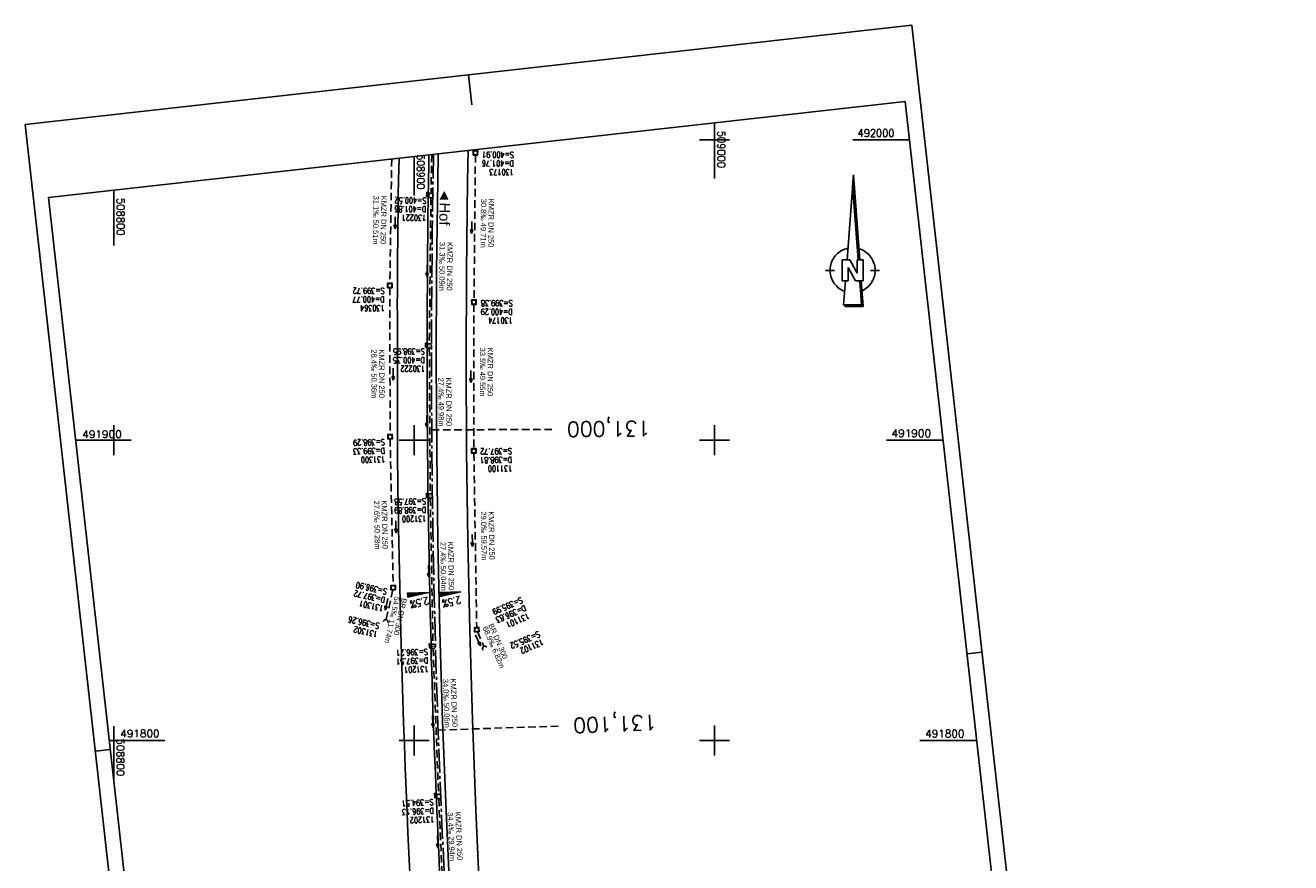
# Model space of a CAD drawing. Extents: x 508770 to 509192, y 490877 to 492038.
# Tile 6 of 6: x 508770 to 509192, y 491759 to 492038. Entities that reach past the tile are written whole.
import ezdxf
from ezdxf.enums import TextEntityAlignment as Align

# ---------------------------------------------------------------- set-up
doc = ezdxf.new("R2010")
doc.units = 0
doc.header["$LTSCALE"] = 10
doc.header["$MEASUREMENT"] = 0
for name, pattern in [('ACHSE', [5.5, 4, -0.5, 0.5, -0.5]), ('LT00', [0]), ('LT17', [0.15, 0.1, -0.05]), ('STRICHLINIE2', [0.375, 0.25, -0.125])]:
    doc.linetypes.add(name, pattern=pattern)
doc.layers.get('0').update_dxf_attribs({"linetype": 'LT00'})
for name, color, linetype in [('-BESCH', 7, 'STRICHLINIE2'), ('-BKAN003', 140, 'LT00'), ('-BSCH003', 5, 'LT00'), ('-Halt-Pfeil', 4, 'LT00'), ('-RICHTUNG-NAME', 250, 'Continuous'), ('1401', 7, 'Continuous'), ('A-TEXT-KILOMETER', 30, 'LT17'), ('AX-020', 250, 'ACHSE'), ('QUER_OST', 11, 'LT00'), ('QUER_WEST', 11, 'LT00'), ('RAHMEN', 250, 'Continuous'), ('V_BFBR_BAB', 250, 'LT00'), ('V_KA_MULD', 182, 'LT00'), ('V_KA_PRUF', 182, 'LT00'), ('V_RASTER', 250, 'LT00'), ('V_SINKK', 182, 'LT00'), ('V_UK_DURCH', 182, 'LT00')]:
    doc.layers.add(name, color=color, linetype=linetype)
doc.styles.add('Arial', font='ARIAL.TTF')
doc.styles.add('Haltungsbeschriftung', font='ARIAL.TTF', dxfattribs={"width": 0.75})
doc.styles.add('Kilometrierung', font='romans.shx')
doc.styles.add('ROMANS', font='romans.shx', dxfattribs={"width": 0.8})
doc.styles.add('schachtbeschriftung', font='romans.shx', dxfattribs={"width": 0.75, "height": 0.2})
doc.styles.get("Standard").update_dxf_attribs({"font": 'romans.shx', "width": 0.8})

# ---------------------------------------------------------------- blocks, each defined once
blk = doc.blocks.new('SYMB1401')
at = {"color": 0, "linetype": 'ByBlock'}
for p, q in [((-0.397083, 0.691572), (0.022917, 6.361572)), ((0.392917, 0.691572), (-0.007083, 5.958572)), ((0.402917, 0.691572), (-0.002083, 6.025572)), ((0.412917, 0.691572), (0.002917, 6.092572)), ((0.422917, 0.691572), (0.007917, 6.159572)), ((0.432917, 0.691572), (0.012917, 6.226572)), ((0.442917, 0.691572), (0.017917, 6.293572)), ((0.022917, 6.361572), (0.452917, 0.691572)), ((0.352917, 0.691572), (-0.027083, 5.691572)), ((0.362917, 0.691572), (-0.022083, 5.758572)), ((0.372917, 0.691572), (-0.017083, 5.825572)), ((0.382917, 0.691572), (-0.012083, 5.892572)), ((-0.727083, -0.708428), (-0.727083, 0.691572)), ((-0.727083, 0.691572), (-0.217083, 0.691572)), ((0.162917, -0.708428), (-0.327083, 0.181572)), ((-0.327083, 0.181572), (-0.327083, -0.708428)), ((0.272917, -0.198428), (-0.217083, 0.691572)), ((0.272917, -0.198428), (0.272917, 0.691572)), ((0.672917, 0.691572), (0.272917, 0.691572)), ((0.672917, 0.691572), (0.672917, -0.708428)), ((-1.827083, -0.008428), (-1.227083, -0.008428)), ((-0.327083, -0.708428), (-0.727083, -0.708428)), ((-0.507083, -0.708428), (-0.627083, -2.308428)), ((0.672917, -0.708428), (0.162917, -0.708428)), ((0.572917, -2.308428), (0.452917, -0.708428)), ((0.582916, -2.318428), (0.462917, -0.708428)), ((0.682917, -2.408428), (0.552917, -0.708428)), ((1.172916, -0.008428), (1.772917, -0.008428)), ((-0.627083, -2.308428), (0.572917, -2.308428)), ((-0.617083, -2.318428), (0.582916, -2.318428))]:
    blk.add_line(p, q, dxfattribs=at)
for points in [[(-1.526069, -0.059916), (-1.526094, 0.050035), (-1.518071, 0.159693), (-1.502041, 0.268469), (-1.47809, 0.37578), (-1.446348, 0.481049), (-1.406984, 0.583712), (-1.360209, 0.683217), (-1.306276, 0.779032), (-1.245473, 0.87064), (-1.178126, 0.957552), (-1.104597, 1.0393), (-1.025281, 1.115445), (-0.940603, 1.185579), (-0.851018, 1.249326), (-0.757006, 1.306344), (-0.659072, 1.356326), (-0.557742, 1.399004), (-0.45356, 1.434149), (-0.347084, 1.461573)], [(0.392916, 1.431572), (0.497466, 1.396917), (0.599189, 1.354678), (0.697537, 1.305084), (0.791977, 1.248403), (0.882001, 1.184941), (0.967121, 1.11504), (1.04688, 1.039078), (1.120846, 0.957464), (1.18862, 0.87064), (1.249835, 0.779074), (1.304163, 0.68326), (1.351308, 0.583716), (1.391017, 0.480979), (1.423076, 0.375604), (1.44731, 0.268159), (1.463591, 0.159225), (1.471828, 0.049389), (1.471979, -0.060755)], [(-0.557083, -1.408428), (-0.658433, -1.365798), (-0.75639, -1.315862), (-0.850428, -1.258889), (-0.940044, -1.195184), (-1.024754, -1.125089), (-1.104106, -1.048981), (-1.177673, -0.967268), (-1.245061, -0.880388), (-1.305907, -0.788808), (-1.359886, -0.693019), (-1.406707, -0.593536), (-1.446119, -0.490891), (-1.477911, -0.385637), (-1.501912, -0.278338), (-1.517993, -0.169569), (-1.526069, -0.059916)], [(-0.607083, -2.328428), (0.592916, -2.328428), (0.472917, -0.708428)], [(-0.597083, -2.338428), (0.602917, -2.338428), (0.482917, -0.708428)], [(-0.587083, -2.348428), (0.612917, -2.348428), (0.492917, -0.708428)], [(-0.577083, -2.358428), (0.622917, -2.358428), (0.502917, -0.708428)], [(-0.567083, -2.368428), (0.632917, -2.368428), (0.512917, -0.708428)], [(-0.557083, -2.378428), (0.642917, -2.378428), (0.522917, -0.708428)], [(-0.547083, -2.388428), (0.652917, -2.388428), (0.532917, -0.708428)], [(-0.537083, -2.398428), (0.662917, -2.398428), (0.542917, -0.708428)], [(-0.532084, -2.403428), (0.672917, -2.403428), (0.547917, -0.708428)], [(1.471979, -0.060755), (1.464042, -0.170612), (1.44806, -0.279591), (1.42412, -0.387102), (1.39235, -0.492564), (1.352922, -0.59541), (1.30605, -0.695083), (1.251985, -0.791045), (1.19102, -0.882778), (1.123485, -0.969787), (1.049743, -1.051603), (0.970192, -1.127784), (0.885263, -1.197918), (0.795414, -1.261626), (0.701129, -1.318565), (0.602918, -1.368428)], [(-0.627083, -2.308428), (-0.527083, -2.408428), (0.682917, -2.408428)]]:
    blk.add_lwpolyline(points, dxfattribs=at)
blk = doc.blocks.new('SYMB1107')
at = {"color": 0, "linetype": 'ByBlock'}
for points in [[(-0.2, 0), (-0.196157, 0.039018), (-0.184776, 0.076537), (-0.166294, 0.111114), (-0.141421, 0.141421), (-0.111114, 0.166294), (-0.076537, 0.184776), (-0.039018, 0.196157), (0, 0.2)], [(0, 0.2), (0.039018, 0.196157), (0.076537, 0.184776), (0.111114, 0.166294), (0.141421, 0.141421), (0.166294, 0.111114), (0.184776, 0.076537), (0.196157, 0.039018), (0.2, 0)]]:
    blk.add_lwpolyline(points, dxfattribs=at)
blk = doc.blocks.new('SYMB0003')
at = {"color": 0, "linetype": 'ByBlock'}
for p, q in [((-0.015712, 0), (0.010166, 0.012015)), ((0, -0.021257), (-0.015712, 0)), ((0.010166, 0.012015), (0, -0.021257))]:
    blk.add_line(p, q, dxfattribs=at)
for points in [[(-0.031395, 0.499013), (-0.093691, 0.491144), (-0.154509, 0.475528), (-0.21289, 0.452414), (-0.267913, 0.422164), (-0.318712, 0.385257), (-0.364484, 0.342274), (-0.404509, 0.293893), (-0.438154, 0.240877), (-0.464888, 0.184062), (-0.484292, 0.124345), (-0.496058, 0.062667), (-0.5, 0)], [(-0.5, 0), (-0.496058, -0.062667), (-0.484292, -0.124345), (-0.464888, -0.184062), (-0.438154, -0.240877), (-0.404509, -0.293893), (-0.364485, -0.342274), (-0.318712, -0.385257), (-0.267914, -0.422164), (-0.21289, -0.452414), (-0.154509, -0.475529), (-0.093691, -0.491144), (-0.031395, -0.499014), (0.031395, -0.499014)], [(0.5, 0), (0.496057, 0.062667), (0.484292, 0.124345), (0.464888, 0.184062), (0.438153, 0.240877), (0.404509, 0.293893), (0.364484, 0.342274), (0.318712, 0.385257), (0.267913, 0.422164), (0.21289, 0.452414), (0.154509, 0.475528), (0.093691, 0.491144), (0.031395, 0.499013), (-0.031395, 0.499013)], [(0.031395, -0.499014), (0.093691, -0.491144), (0.154509, -0.475529), (0.21289, -0.452414), (0.267914, -0.422164), (0.318712, -0.385257), (0.364485, -0.342274), (0.404509, -0.293893), (0.438154, -0.240877), (0.464889, -0.184062), (0.484292, -0.124345), (0.496058, -0.062667), (0.5, 0)]]:
    blk.add_lwpolyline(points, dxfattribs=at)
blk = doc.blocks.new('SYMB1210')
at = {"color": 0, "linetype": 'ByBlock'}
blk.add_line((0.018815, -0.179014), (0.055623, -0.17119), dxfattribs=at)
for points in [[(-0.2, -0.2), (-0.2, 0.2), (0.2, 0.2), (0.2, -0.2), (-0.2, -0.2)], [(0.018815, 0.179014), (-0.018815, 0.179014), (-0.055623, 0.17119), (-0.09, 0.155885), (-0.120444, 0.133766), (-0.145623, 0.105801), (-0.164438, 0.073213), (-0.176067, 0.037424), (-0.18, 0)], [(-0.18, 0), (-0.176067, -0.037424), (-0.164438, -0.073213), (-0.145623, -0.105801), (-0.120444, -0.133766), (-0.09, -0.155885), (-0.055623, -0.17119), (-0.018815, -0.179014), (0.018815, -0.179014)], [(0.18, 0), (0.176067, 0.037424), (0.164438, 0.073213), (0.145623, 0.105801), (0.120444, 0.133766), (0.09, 0.155885), (0.055623, 0.17119), (0.018815, 0.179014)], [(0.055623, -0.17119), (0.09, -0.155885), (0.120444, -0.133766), (0.145623, -0.105801), (0.164438, -0.073213), (0.176067, -0.037424), (0.18, 0)]]:
    blk.add_lwpolyline(points, dxfattribs=at)
blk = doc.blocks.new('SYMB0652')
at = {"color": 0, "linetype": 'ByBlock'}
blk.add_lwpolyline([(-0.15, -0.075), (0.15, -0.075), (0.15, 0.075), (-0.15, 0.075), (-0.15, -0.075)], dxfattribs=at)
blk = doc.blocks.new('SYMB0070')
at = {"color": 0, "linetype": 'ByBlock'}
for p, q in [((-0.5, 0), (0.2, 0)), ((0.5, 0), (0.2, 0.1)), ((0.2, 0.1), (0.2, 0)), ((0.468, 0), (0.21, 0.086)), ((0.21, 0.086), (0.21, -0.086)), ((0.21, -0.086), (0.468, 0)), ((0.22, -0.072), (0.437, 0)), ((0.23, -0.058), (0.405, 0)), ((0.24, -0.045), (0.374, 0)), ((0.342, 0), (0.25, 0.031)), ((0.25, 0.031), (0.25, -0.031)), ((0.25, -0.031), (0.342, 0)), ((0.26, -0.017), (0.31, 0)), ((0.27, -0.003), (0.279, 0))]:
    blk.add_line(p, q, dxfattribs=at)
for points in [[(0.2, 0), (0.2, -0.1), (0.5, 0)], [(0.437, 0), (0.22, 0.072), (0.22, -0.072)], [(0.405, 0), (0.23, 0.058), (0.23, -0.058)], [(0.374, 0), (0.24, 0.045), (0.24, -0.045)], [(0.31, 0), (0.26, 0.017), (0.26, -0.017)], [(0.279, 0), (0.27, 0.003), (0.27, -0.003)]]:
    blk.add_lwpolyline(points, dxfattribs=at)
blk = doc.blocks.new('A$C2F284C01')
at = {"layer": 'QUER_OST'}
for p, q in [((0.001, 1.76), (0, 1.76)), ((0.003, 1.73), (0.01, 1.73)), ((0.018, 1.701), (0.005, 1.7)), ((0.008, 1.67), (0.027, 1.672)), ((0.035, 1.642), (0.01, 1.64)), ((0.013, 1.61), (0.044, 1.613)), ((0.052, 1.583), (0.016, 1.58)), ((0.018, 1.55), (0.061, 1.554)), ((0.069, 1.525), (0.021, 1.521)), ((0.023, 1.491), (0.078, 1.495)), ((0.086, 1.466), (0.026, 1.461)), ((0.028, 1.431), (0.095, 1.437)), ((0.103, 1.407), (0.031, 1.401)), ((0.033, 1.371), (0.112, 1.378)), ((0.12, 1.348), (0.036, 1.341)), ((0.038, 1.311), (0.129, 1.319)), ((0.137, 1.29), (0.041, 1.281)), ((0.043, 1.252), (0.146, 1.26)), ((0.154, 1.231), (0.046, 1.222)), ((0.048, 1.192), (0.163, 1.201)), ((0.171, 1.172), (0.051, 1.162)), ((0.053, 1.132), (0.18, 1.143)), ((0.188, 1.113), (0.056, 1.102)), ((0.058, 1.072), (0.197, 1.084))]:
    blk.add_line(p, q, dxfattribs=at)
blk.add_lwpolyline([(0.198, 1.079), (0.059, 1.067), (0, 1.765), (0.198, 1.079)], dxfattribs=at)
at = {"layer": 'QUER_WEST'}
for p, q in [((0.091, 0.693), (0.09, 0.693)), ((0.093, 0.663), (0.1, 0.663)), ((0.108, 0.634), (0.095, 0.633)), ((0.098, 0.603), (0.117, 0.604)), ((0.125, 0.575), (0.1, 0.573)), ((0.103, 0.543), (0.134, 0.546)), ((0.142, 0.516), (0.105, 0.513)), ((0.108, 0.483), (0.151, 0.487)), ((0.159, 0.458), (0.11, 0.453)), ((0.113, 0.424), (0.168, 0.428)), ((0.176, 0.399), (0.115, 0.394)), ((0.118, 0.364), (0.185, 0.369)), ((0.193, 0.34), (0.12, 0.334)), ((0.123, 0.304), (0.202, 0.311)), ((0.21, 0.281), (0.125, 0.274)), ((0.128, 0.244), (0.219, 0.252)), ((0.227, 0.222), (0.13, 0.214)), ((0.133, 0.184), (0.236, 0.193)), ((0.244, 0.164), (0.136, 0.154)), ((0.138, 0.125), (0.253, 0.134)), ((0.261, 0.105), (0.141, 0.095)), ((0.143, 0.065), (0.27, 0.075)), ((0.278, 0.046), (0.146, 0.035)), ((0.148, 0.005), (0.287, 0.017))]:
    blk.add_line(p, q, dxfattribs=at)
blk.add_lwpolyline([(0.288, 0.012), (0.149, 0), (0.09, 0.698), (0.288, 0.012)], dxfattribs=at)
at = {"layer": 'QUER_OST', "style": 'ROMANS', "width": 0.8}
blk.add_text('2.5%', height=0.25, rotation=286.1198, dxfattribs=at).set_placement((0.142, 1.745))
at = {"layer": 'QUER_WEST', "style": 'ROMANS', "width": 0.8}
blk.add_text('2.5%', height=0.25, rotation=286.1198, dxfattribs=at).set_placement((0.236, 0.678))

msp = doc.modelspace()

# ---------------------------------------------------------------- linework, layer by layer
at = {"layer": '-BESCH'}
for p, q in [((508905.81, 491995.09), (508905.57, 491982.17)), ((508920.36, 491994.89), (508919.88, 491946.7)), ((508920.4, 491996.72), (508920.39, 491996.41)), ((508892.49, 491993.6), (508891.89, 491952.22)), ((508905.54, 491980.67), (508905, 491932.08)), ((508891.88, 491950.72), (508891.94, 491901.87)), ((508919.87, 491945.18), (508919.84, 491897.15)), ((508905, 491930.58), (508905.32, 491882.11)), ((508891.96, 491900.37), (508892.99, 491851.6)), ((508919.86, 491895.63), (508920.78, 491837.59)), ((508905.34, 491880.61), (508906.24, 491832.07)), ((508892.84, 491850.12), (508890.64, 491840.17)), ((508921.11, 491836.08), (508923.17, 491831.29)), ((508906.28, 491830.57), (508908.07, 491782.05)), ((508908.13, 491780.55), (508909.42, 491752.14))]:
    msp.add_line(p, q, dxfattribs=at)
at = {"layer": 'A-TEXT-KILOMETER', "ltscale": 2.5}
for p, q in [((508905.82, 491903.38), (508945.82, 491903.57)), ((508907.95, 491803.41), (508947.93, 491804.75))]:
    msp.add_line(p, q, dxfattribs=at)
at = {"layer": 'AX-020', "ltscale": 0.2, "flags": 128}
msp.add_lwpolyline([(508906.39, 491995.15), (508906.23, 491986.71), (508905.99, 491969.98), (508905.82, 491953.25), (508905.74, 491936.51), (508905.74, 491919.78), (508905.82, 491903.05), (508905.98, 491886.31), (508906.22, 491869.58), (508906.54, 491852.85), (508906.94, 491836.12), (508907.42, 491819.4), (508907.97, 491802.67), (508908.61, 491785.95), (508909.33, 491769.24), (508910.13, 491752.52), (508911.01, 491735.81), (508911.97, 491719.11), (508913.01, 491702.4), (508914.12, 491685.71), (508915.32, 491669.02), (508916.6, 491652.33), (508917.96, 491635.66), (508919.39, 491618.98), (508920.91, 491602.32), (508922.51, 491585.66), (508924.18, 491569.01), (508925.94, 491552.37), (508927.77, 491535.74), (508929.69, 491519.12), (508931.68, 491502.5), (508933.76, 491485.9), (508935.91, 491469.31), (508938.14, 491452.72), (508940.45, 491436.15), (508942.84, 491419.59), (508945.31, 491403.04), (508947.86, 491386.5), (508950.49, 491369.97), (508953.2, 491353.46), (508955.98, 491336.96), (508958.85, 491320.48), (508961.79, 491304), (508964.81, 491287.55), (508967.92, 491271.1), (508971.1, 491254.67), (508972.29, 491248.62), (508975.57, 491232.21), (508978.94, 491215.82), (508982.38, 491199.44), (508985.89, 491183.09), (508989.48, 491166.74), (508993.14, 491150.41), (508996.87, 491134.1), (509000.68, 491117.81), (509004.55, 491101.53), (509008.49, 491085.26), (509010.75, 491076.06)], dxfattribs=at)
at = {"layer": 'RAHMEN'}
for p, q in [((508918.08, 492021.62), (508919.19, 492011.68)), ((509089, 491829.42), (509084.03, 491828.87)), ((508793.84, 491796.41), (508798.8, 491796.97))]:
    msp.add_line(p, q, dxfattribs=at)
for points in [[(508770.5, 492005.11), (508896.64, 490877.14), (509191.8, 490910.15), (509065.66, 492038.12), (508770.5, 492005.11)], [(508778.24, 491980.82), (508881.05, 491061.55), (509166.27, 491093.45), (509063.47, 492012.72), (508778.24, 491980.82)]]:
    msp.add_lwpolyline(points, dxfattribs=at)
at = {"layer": 'V_BFBR_BAB'}
for points in [[(508908.44, 491756.25), (508908.28, 491759.59), (508908.13, 491762.93), (508907.98, 491766.28), (508907.84, 491769.62), (508907.7, 491772.96), (508907.56, 491776.31), (508907.38, 491780.59), (508907.2, 491784.87), (508907.02, 491789.15), (508906.84, 491793.43), (508906.66, 491797.72), (508906.49, 491802), (508906.33, 491806.28), (508906.19, 491810.58), (508906.05, 491814.87), (508905.92, 491819.16), (508905.8, 491823.46), (508905.68, 491827.75), (508905.57, 491832.05), (508905.47, 491836.34), (508905.33, 491842.34), (508905.19, 491848.34), (508905.06, 491854.34), (508904.93, 491860.34), (508904.82, 491866.35), (508904.71, 491872.37), (508904.62, 491878.39), (508904.53, 491884.41), (508904.46, 491890.43), (508904.41, 491896.45), (508904.38, 491901.43), (508904.36, 491906.41), (508904.34, 491911.39), (508904.33, 491916.36), (508904.33, 491921.34), (508904.33, 491926.32), (508904.32, 491931.33), (508904.32, 491936.33), (508904.33, 491941.34), (508904.34, 491946.34), (508904.35, 491951.35), (508904.37, 491956.35), (508904.41, 491962.35), (508904.47, 491968.35), (508904.53, 491974.34), (508904.62, 491980.34), (508904.72, 491986.34), (508904.81, 491991.32), (508904.89, 491994.99)], [(508907.97, 491995.33), (508907.79, 491986.36), (508907.41, 491956.28), (508907.31, 491926.33), (508907.46, 491896.32), (508907.84, 491866.26), (508908.51, 491836.41), (508909.4, 491806.36), (508910.57, 491776.53), (508911.48, 491756.53), (508912.47, 491736.57)], [(508922.41, 491737.12), (508921.44, 491756.93), (508920.52, 491776.85), (508919.37, 491806.8), (508918.46, 491836.6), (508917.79, 491866.57), (508917.44, 491896.47), (508917.29, 491926.37), (508917.37, 491956.17), (508917.73, 491986.14), (508917.96, 491996.45)], [(508898.53, 491755.82), (508898.21, 491762.53), (508897.91, 491769.23), (508897.61, 491775.94), (508897.3, 491783.45), (508896.99, 491790.96), (508896.7, 491798.47), (508896.43, 491805.99), (508896.17, 491813.48), (508895.93, 491820.98), (508895.71, 491828.48), (508895.51, 491835.98), (508895.39, 491841.01), (508895.27, 491846.04), (508895.17, 491851.08), (508895.06, 491856.11), (508894.96, 491861.14), (508894.87, 491866.17), (508894.78, 491870.49), (508894.71, 491874.8), (508894.63, 491879.12), (508894.57, 491883.43), (508894.51, 491887.75), (508894.46, 491892.07), (508894.42, 491896.38), (508894.4, 491900.13), (508894.38, 491903.87), (508894.38, 491907.62), (508894.38, 491911.37), (508894.38, 491915.11), (508894.38, 491918.86), (508894.38, 491922.61), (508894.38, 491926.35), (508894.38, 491930.11), (508894.37, 491933.87), (508894.37, 491937.63), (508894.37, 491941.39), (508894.36, 491945.15), (508894.37, 491948.91), (508894.38, 491952.67), (508894.39, 491956.43), (508894.43, 491961.45), (508894.48, 491966.47), (508894.54, 491971.48), (508894.61, 491976.5), (508894.69, 491981.52), (508894.78, 491986.53), (508894.92, 491993.87)]]:
    msp.add_lwpolyline(points, dxfattribs=at)
at = {"layer": 'V_RASTER'}
for p, q in [((509000, 492005.62), (509000, 491987.12)), ((509005, 492000), (508995, 492000)), ((509005, 492000), (508995, 492000)), ((509064.89, 492000), (509046, 492000)), ((508900, 491981.43), (508900, 491994.44)), ((508800, 491983.26), (508800, 491964.76)), ((508800, 491905), (508800, 491895)), ((508800, 491905), (508800, 491895)), ((508900, 491895), (508900, 491905)), ((509000, 491905), (509000, 491895)), ((508787.28, 491900), (508805.78, 491900)), ((508895, 491900), (508905, 491900)), ((508995, 491900), (509005, 491900)), ((509057.18, 491900), (509076.07, 491900)), ((508800, 491804.78), (508800, 491786.28)), ((508900, 491795), (508900, 491805)), ((509000, 491805), (509000, 491795)), ((508816.97, 491800), (508798.47, 491800)), ((508905, 491800), (508895, 491800)), ((509005, 491800), (508995, 491800)), ((509087.26, 491800), (509068.36, 491800))]:
    msp.add_line(p, q, dxfattribs=at)

# ---------------------------------------------------------------- block references
at = {"layer": '-Halt-Pfeil', "yscale": 3.999999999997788, "zscale": 4}
for p, xscale, rotation in [((508893.66, 491972.38), 4.000000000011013, 269.1718433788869), ((508919.12, 491970.8), 3.999999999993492, 269.4329633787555), ((508904.27, 491956.39), 4.000000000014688, 269.3622733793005), ((508893.01, 491921.93), 3.999999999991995, 270.0736433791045), ((508918.86, 491921.17), 3.999999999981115, 269.9678333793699), ((508904.16, 491906.34), 3.999999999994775, 270.3760333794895), ((508893.89, 491871.14), 4.000000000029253, 271.2087433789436), ((508919.32, 491866.59), 4.000000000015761, 270.9136633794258), ((508904.79, 491856.32), 3.999999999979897, 271.061203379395), ((508890.76, 491845.33), 4.00000000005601, 257.5402033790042), ((508921.22, 491833.3), 3.999999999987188, 293.2664933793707), ((508906.18, 491806.27), 3.999999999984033, 272.1177533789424), ((508907.78, 491766.3), 4.000000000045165, 272.5839233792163)]:
    msp.add_blockref('SYMB0070', p, dxfattribs=dict(at, xscale=xscale, rotation=rotation))
at = {"xscale": 10.00000000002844, "yscale": 10.00000000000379, "zscale": 10, "rotation": 266.4333187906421}
msp.add_blockref('A$C2F284C01', (508897.88, 491850.54), dxfattribs=at)
at = {"layer": '1401', "xscale": 5.000000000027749, "yscale": 4.999999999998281, "zscale": 5, "rotation": 359.9995033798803}
msp.add_blockref('SYMB1401', (509046.08, 491956.56), dxfattribs=at)
at = {"layer": 'V_KA_MULD', "yscale": 3.799999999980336, "zscale": 3.8}
for p, xscale, rotation in [((508920.36, 491995.65), 3.800000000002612, 358.5911710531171), ((508891.88, 491951.47), 3.800000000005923, 270.7306788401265), ((508919.87, 491945.94), 3.799999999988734, 270.8606101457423), ((508891.94, 491901.12), 3.799999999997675, 0.7313936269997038), ((508919.84, 491896.39), 3.799999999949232, 90.42764117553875), ((508893, 491850.85), 3.800000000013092, 89.7329087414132), ((508920.79, 491836.83), 3.799999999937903, 92.34153958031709)]:
    msp.add_blockref('SYMB1210', p, dxfattribs=dict(at, xscale=xscale, rotation=rotation))
at = {"layer": 'V_KA_PRUF', "xscale": 1.49999999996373, "yscale": 1.499999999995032, "zscale": 1.5, "rotation": 276.3810133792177}
for p in [(508905.55, 491981.42), (508905, 491931.33), (508905.32, 491881.36), (508906.25, 491831.32), (508908.1, 491781.3)]:
    msp.add_blockref('SYMB0003', p, dxfattribs=at)
at = {"layer": 'V_SINKK', "yscale": 4.499999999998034, "zscale": 4.5}
for p, xscale, rotation in [((508904.45, 491981.76), 4.499999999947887, 88.45691912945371), ((508904.08, 491931.6), 4.49999999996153, 90.05607219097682), ((508904.37, 491881.57), 4.500000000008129, 90.63594247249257), ((508905.37, 491831.53), 4.500000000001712, 91.6164513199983), ((508907.13, 491781.65), 4.500000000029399, 92.56662792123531)]:
    msp.add_blockref('SYMB0652', p, dxfattribs=dict(at, xscale=xscale, rotation=rotation))
at = {"layer": 'V_UK_DURCH', "yscale": 3.999999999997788, "zscale": 4}
for p, xscale, rotation in [((508890.47, 491839.39), 3.999999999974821, 342.4588282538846), ((508923.49, 491830.56), 3.999999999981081, 38.26594214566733)]:
    msp.add_blockref('SYMB1107', p, dxfattribs=dict(at, xscale=xscale, rotation=rotation))

# ---------------------------------------------------------------- texts
at = {"layer": '-BKAN003', "style": 'Haltungsbeschriftung'}
for s, rotation, width, p in [('31.1‰ 50.51m', 269.1718, 0.95, (508886.44, 491981.4)), ('KMZR DN 250', 269.1718, 0.95, (508889, 491981.37)), ('30.8‰ 49.71m', 269.433, 0.95, (508922.21, 491980.37)), ('KMZR DN 250', 269.433, 0.95, (508924.77, 491980.35)), ('31.3‰ 50.09m', 269.3623, 0.95, (508908.45, 491965.98)), ('KMZR DN 250', 269.3623, 0.95, (508911.01, 491965.95)), ('28.4‰ 50.36m', 270.0736, 0.95, (508885.72, 491930.2)), ('KMZR DN 250', 270.0736, 0.95, (508888.28, 491930.2)), ('33.5‰ 49.55m', 269.9678, 0.95, (508921.86, 491930.77)), ('KMZR DN 250', 269.9678, 0.95, (508924.42, 491930.76)), ('27.4‰ 49.98m', 270.376, 0.95, (508908, 491920.8)), ('KMZR DN 250', 270.376, 0.95, (508910.56, 491920.82)), ('27.6‰ 50.28m', 271.2087, 0.95, (508886.55, 491879.83)), ('KMZR DN 250', 271.2087, 0.95, (508889.1, 491879.88)), ('29.0‰ 59.57m', 270.9137, 0.95, (508922.17, 491876.24)), ('KMZR DN 250', 270.9137, 0.95, (508924.72, 491876.28)), ('27.4‰ 50.04m', 271.0612, 0.95, (508908.63, 491866.09)), ('KMZR DN 250', 271.0612, 0.95, (508911.19, 491866.14)), ('54.5‰ 11.74m', 257.5402, 0.8, (508893.44, 491848.01)), ('BR DN 300', 257.5402, 0.95, (508895.8, 491847.49)), ('BR DN 300', 293.2665, 0.95, (508924.61, 491838.44)), ('68.9‰ 6.82m', 293.2665, 0.95, (508922.67, 491837.52)), ('34.0‰ 50.06m', 272.1178, 0.95, (508909.49, 491820.45)), ('KMZR DN 250', 272.1178, 0.95, (508912.04, 491820.55)), ('34.4‰ 29.94m', 272.5839, 0.95, (508911.06, 491776.04)), ('KMZR DN 250', 272.5839, 0.95, (508913.62, 491776.16))]:
    msp.add_text(s, height=1.8, rotation=rotation, dxfattribs=dict(at, width=width)).set_placement(p)
at = {"layer": '-BSCH003', "style": 'schachtbeschriftung', "width": 0.75}
for s, rotation, p in [('S=400.91', 179.433, (508933.21, 491995.95)), ('D=401.76', 179.433, (508933.18, 491993.07)), ('130173', 179.433, (508933.15, 491990.19)), ('D=401.86', 179.3623, (508904.04, 491977.84)), ('S=400.52', 179.3623, (508904.07, 491980.72)), ('130221', 179.3623, (508904, 491974.96)), ('D=400.77', 180.0736, (508890.13, 491947.84)), ('S=399.72', 180.0736, (508890.13, 491950.72)), ('130364', 180.0736, (508890.14, 491944.96)), ('D=400.29', 179.9678, (508932.79, 491943.66)), ('S=399.38', 179.9678, (508932.79, 491946.54)), ('130174', 179.9678, (508932.79, 491940.78)), ('D=400.35', 180.376, (508903.55, 491927.66)), ('S=398.95', 180.376, (508903.53, 491930.54)), ('130222', 180.376, (508903.57, 491924.78)), ('D=399.33', 181.2087, (508890.27, 491897.45)), ('S=398.29', 181.2087, (508890.21, 491900.33)), ('S=397.72', 180.9137, (508932.54, 491897.33)), ('131300', 181.2087, (508890.33, 491894.57)), ('D=398.81', 180.9137, (508932.58, 491894.45)), ('131100', 180.9137, (508932.63, 491891.57)), ('S=397.58', 181.0612, (508903.93, 491880.61)), ('D=398.89', 181.0612, (508903.98, 491877.73)), ('131200', 181.0612, (508904.04, 491874.85)), ('S=396.90', 167.5402, (508891.13, 491850.49)), ('D=397.72', 167.5402, (508890.51, 491847.68)), ('S=395.99', 203.2665, (508935.57, 491847.75)), ('131301', 167.5402, (508889.89, 491844.87)), ('D=396.83', 203.2665, (508936.71, 491845.11)), ('131101', 203.2665, (508937.85, 491842.46)), ('S=396.26', 167.5402, (508888.6, 491839.03)), ('131302', 167.5402, (508887.98, 491836.22)), ('S=395.52', 203.2665, (508941.36, 491836.43)), ('S=396.21', 182.1178, (508904.53, 491830.51)), ('131102', 203.2665, (508942.49, 491833.78)), ('D=397.51', 182.1178, (508904.63, 491827.63)), ('131201', 182.1178, (508904.74, 491824.75)), ('S=394.51', 182.5839, (508906.39, 491780.47)), ('D=396.13', 182.5839, (508906.52, 491777.59)), ('131202', 182.5839, (508906.65, 491774.71))]:
    msp.add_text(s, height=2, rotation=rotation, dxfattribs=at).set_placement(p)
at = {"layer": '-RICHTUNG-NAME', "insert": (508908.2, 491971.52), "char_height": 3.5, "width": 14.7156, "attachment_point": 9, "rotation": 268.5977, "style": 'Arial'}
msp.add_mtext('{\\fArial|b0|i0|c0|p32;◄\\fSwis721 BlkOul BT|b0|i0|c0|p82;Hof}', dxfattribs=at)
at = {"layer": 'A-TEXT-KILOMETER', "style": 'Kilometrierung'}
for s, rotation, p in [('131,000', 180.6392, (508950.82, 491903.6)), ('131,100', 182.381, (508952.92, 491804.91))]:
    msp.add_text(s, height=5, rotation=rotation, dxfattribs=at).set_placement(p, align=Align.MIDDLE_RIGHT)
at = {"layer": 'V_RASTER'}
for s, rotation, width, p in [(' 509000', 269.9995, 0.962, (509001, 492004.62)), (' 492000', 359.9995, 0.951, (509046, 492001)), (' 508900', 269.9995, 0.9, (508900.91, 491996.64)), (' 508800', 269.9995, 0.972, (508801, 491982.26)), (' 491900', 359.9995, 1.021, (508787.7, 491900.71)), (' 491900', 359.9995, 1.021, (509057.18, 491901)), (' 508800', 269.9995, 0.972, (508800.95, 491802.26)), (' 491800', 359.9995, 1.017, (508800.38, 491801.04)), (' 491800', 359.9995, 1.017, (509068.36, 491801))]:
    msp.add_text(s, height=2.5, rotation=rotation, dxfattribs=dict(at, width=width)).set_placement(p)

doc.saveas('drawing.dxf')
